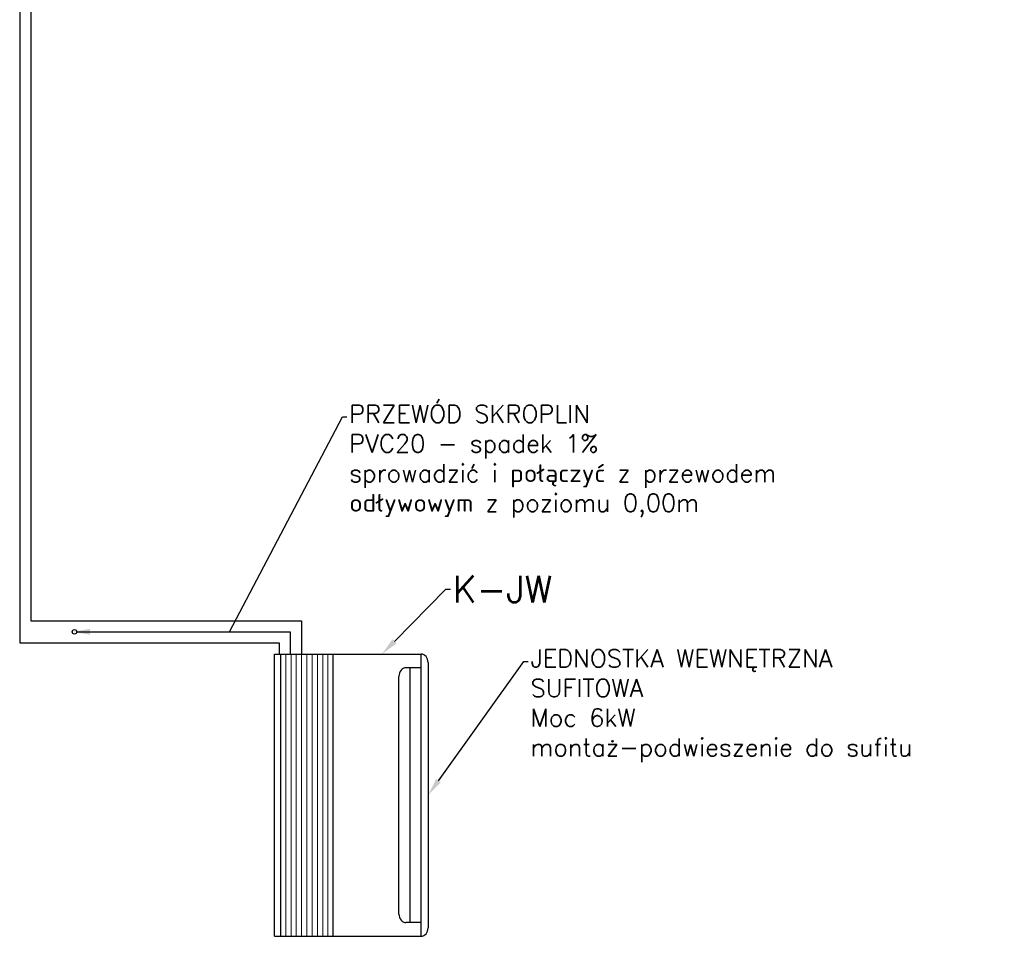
# Model space of a CAD drawing. Header units: centimetres. Extents: x 8435 to 34224, y 15581 to 23928.
# Tile 245 of 256: x 24845 to 25288, y 18794 to 19207. Entities that reach past the tile are written whole.
import ezdxf
from ezdxf import colors
from ezdxf.entities.mleader import LeaderData, LeaderLine
from ezdxf.enums import TextEntityAlignment as Align
from ezdxf.math import Vec2, Vec3

# ---------------------------------------------------------------- set-up
doc = ezdxf.new("R2010")
doc.units = ezdxf.units.CM
doc.header["$LTSCALE"] = 0.2
for name, color, linetype, lineweight in [('2DH_PLS_cchp', 215, 'Continuous', 30), ('2DH_PLS_cchz', 103, 'Continuous', 30), ('2DH_PLS_kan', 32, 'Continuous', 30), ('2DL_OBJ', 7, 'Continuous', 25), ('_ET_OPIS', 7, 'Continuous', 20), ('CP_DETAL', 33, 'Continuous', 9)]:
    doc.layers.add(name, color=color, linetype=linetype, lineweight=lineweight)
doc.styles.add('CP_ATTR', font='arial.ttf')
doc.styles.add('SIMPLEX', font='simplex.shx', dxfattribs={"height": 12})

# ---------------------------------------------------------------- blocks, each defined once
blk = doc.blocks.new('2v_cent007_0744_5u4dhky')
for p, q in [((-59.65, 69), (59.65, 69)), ((-63.5, 0), (-63.5, 65.84)), ((63.5, 65.84), (-63.5, 65.84)), ((-57.32, 65.84), (-57.32, 59.06)), ((57.32, 65.84), (57.32, 59.06)), ((57.32, 65.84), (57.32, 59.06)), ((63.5, 0), (63.5, 65.84)), ((-57.32, 60.84), (57.32, 60.84)), ((53.47, 55.9), (-53.47, 55.9)), ((63.5, 26.34), (-63.5, 26.34)), ((-63.5, 2.63), (63.5, 2.63)), ((63.5, 0), (-63.5, 0))]:
    blk.add_line(p, q)
for centre, start_param, end_param in [((-59.65, 65.84), -1.570796, 0), ((59.65, 65.84), -3.141593, -1.570796), ((-53.47, 59.06), 0, 1.570796), ((53.47, 59.06), 1.570796, 3.141593), ((53.47, 59.06), 1.570796, 3.141593)]:
    blk.add_ellipse(centre, major_axis=(-3.85, 0), ratio=0.821182, start_param=start_param, end_param=end_param)
at = {"layer": 'CP_DETAL'}
for p, q in [((63.5, 23.97), (-63.5, 23.97)), ((63.5, 21.6), (-63.5, 21.6)), ((63.5, 19.23), (-63.5, 19.23)), ((63.5, 16.85), (-63.5, 16.85)), ((63.5, 14.48), (-63.5, 14.48)), ((63.5, 12.11), (-63.5, 12.11)), ((63.5, 9.74), (-63.5, 9.74)), ((63.5, 7.37), (-63.5, 7.37)), ((63.5, 5), (-63.5, 5))]:
    blk.add_line(p, q, dxfattribs=at)
at = {"linetype": 'ByBlock', "style": 'CP_ATTR', "flags": 9}
for tag, p in [('ARTICLE', (-0.06, -0.42)), ('ORDER-NO', (-0.06, -0.46)), ('NAME', (-0.05, -0.36)), ('TEMPERATURE', (-0.05, -0.36)), ('NUMBER', (-0.05, -0.38)), ('GROUP', (-0.06, -0.4)), ('FLOW', (-0.05, -0.4)), ('CHARACTER', (-0.05, -0.42)), ('PRODUCT-TYPE', (-0.06, -0.44)), ('PRODUCER', (-0.06, -0.48)), ('CAPACITY_MAX', (-0.05, -0.5)), ('CAPACITY_COOL_KW', (-0.05, -0.52)), ('CAPACITY_HEAT_KW', (-0.05, -0.54)), ('OTHER', (-0.04, -0.38)), ('PN', (-0.04, -0.4)), ('DN', (-0.04, -0.44)), ('POWER', (-0.04, -0.46)), ('VOLTAGE', (-0.04, -0.48))]:
    blk.add_attdef(tag, text='', height=0.01, dxfattribs=at).set_placement(p, align=Align.MIDDLE_LEFT)

msp = doc.modelspace()

# ---------------------------------------------------------------- linework, layer by layer
at = {"layer": '2DH_PLS_cchp'}
for p, q in [((24845.11, 19488.55), (24845.11, 18926.16)), ((24845.11, 18926.16), (24961.77, 18926.16)), ((24961.77, 18926.16), (24961.77, 18921.16))]:
    msp.add_line(p, q, dxfattribs=at)
at = {"layer": '2DH_PLS_cchz'}
for p, q in [((24850.11, 19488.55), (24850.11, 18936.16)), ((24850.11, 18936.16), (24971.77, 18936.16)), ((24971.77, 18936.16), (24971.77, 18921.16))]:
    msp.add_line(p, q, dxfattribs=at)
at = {"layer": '2DH_PLS_kan'}
for p, q in [((24870.77, 18931.16), (24966.77, 18931.16)), ((24966.77, 18931.16), (24966.77, 18921.16))]:
    msp.add_line(p, q, dxfattribs=at)
msp.add_circle((24869.77, 18931.16), 1, dxfattribs=at)

# ---------------------------------------------------------------- block references
at = {"layer": '2DL_OBJ', "rotation": 270}
msp.add_blockref('2v_cent007_0744_5u4dhky', (24959.77, 18857.66), dxfattribs=at)

# ---------------------------------------------------------------- leaders
at = {"layer": '_ET_OPIS', "ltscale": 2}
ml = msp.add_multileader_mtext('Standard', dxfattribs=at)
ml.set_content('PRZEWÓD SKROPLIN\\PPVC20 - spadek 1% \\Psprowadzić i połączyć z przewodem odływowym z poziomu 0,00m', color=256, style='SIMPLEX')
ml.set_leader_properties()
ml.build(insert=Vec2(0, 0))
ml.multileader.update_dxf_attribs({"dogleg_length": 2, "arrow_head_size": 8})
ctx = ml.context
ctx.base_point, ctx.char_height, ctx.arrow_head_size, ctx.landing_gap_size, ctx.plane_origin = Vec3(24992.3, 19027.88), 8, 8, 1, Vec3(25685.55, 19139.11)
notes = []
notes.append((ctx, [(1, (1, 1, 0), (24990.3, 19027.88), (1, 0), 2, [(1, [(24868.77, 18931.16), (24939.42, 18931.16)], 0, [])])]))
ctx.mtext.insert, ctx.mtext.width, ctx.mtext.defined_height, ctx.mtext.flow_direction = Vec3(24993.3, 19033.21), 242.1891, 51.02, 5
ml = msp.add_multileader_mtext('Standard', dxfattribs=at)
ml.set_content('K-JW', color=256, style='SIMPLEX')
ml.set_leader_properties()
ml.build(insert=Vec2(0, 0))
ml.multileader.update_dxf_attribs({"dogleg_length": 2, "arrow_head_size": 8})
ctx = ml.context
ctx.base_point, ctx.char_height, ctx.arrow_head_size, ctx.landing_gap_size, ctx.plane_origin = Vec3(25038.8, 18950.33), 12, 8, 1, Vec3(25824.81, 19129.11)
notes.append((ctx, [(1, (1, 1, 0), (25036.8, 18950.33), (1, 0), 2, [(0, [(25008.03, 18921.16)], 0, [])])]))
ctx.mtext.insert, ctx.mtext.width, ctx.mtext.defined_height, ctx.mtext.flow_direction = Vec3(25039.8, 18956.33), 242.1891, 51.02, 5
ml = msp.add_multileader_mtext('Standard', dxfattribs=at)
ml.set_content('JEDNOSTKA WEWNĘTRZNA\\PSUFITOWA\\PMoc 6kW\\Pmontaż-podwieszenie do sufitu', color=256, style='SIMPLEX')
ml.set_leader_properties()
ml.build(insert=Vec2(0, 0))
ml.multileader.update_dxf_attribs({"dogleg_length": 2, "arrow_head_size": 8})
ctx = ml.context
ctx.base_point, ctx.char_height, ctx.arrow_head_size, ctx.landing_gap_size, ctx.plane_origin = Vec3(25073.85, 18917.88), 8, 8, 1, Vec3(25536.81, 19010.96)
notes.append((ctx, [(1, (1, 1, 0), (25071.85, 18917.88), (1, 0), 2, [(1, [(25028.77, 18857.66)], 0, [])])]))
ctx.mtext.insert, ctx.mtext.width, ctx.mtext.defined_height, ctx.mtext.flow_direction = Vec3(25074.85, 18923.21), 213.052, 51.02, 5
for ctx, leaders in notes:
    for number, flags, end, landing, length, lines in leaders:
        leader = LeaderData()
        leader.index, (leader.has_last_leader_line, leader.has_dogleg_vector, leader.attachment_direction) = number, flags
        leader.last_leader_point, leader.dogleg_vector, leader.dogleg_length = Vec3(end), Vec3(landing), length
        for number, points, colour, breaks in lines:
            line = LeaderLine()
            line.index, line.vertices, line.color, line.breaks = number, Vec3.list(points), colors.encode_raw_color(colour), breaks
            leader.lines.append(line)
        ctx.leaders.append(leader)

doc.saveas('drawing.dxf')
